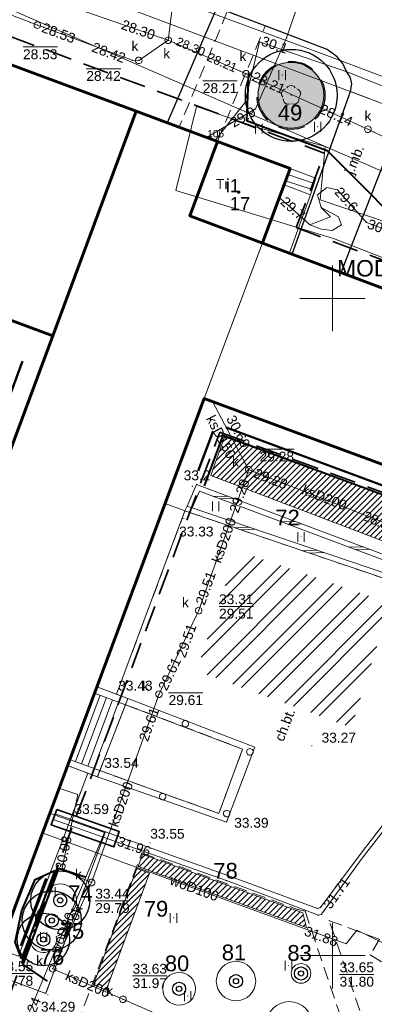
# Model space of a CAD drawing. Extents: x 5468194 to 5468404, y 5919486 to 5919674.
# Tile 9 of 15: x 5468326 to 5468353, y 5919546 to 5919621. Entities that reach past the tile are written whole.
import ezdxf
from ezdxf.enums import TextEntityAlignment as Align

# ---------------------------------------------------------------- set-up
doc = ezdxf.new("R2010")
doc.units = 0
doc.header["$PDSIZE"] = 0.75
doc.linetypes.add('PRZER2-1', pattern=[3, 2, -1])
doc.linetypes.add('PRZER3-1', pattern=[4, 3, -1])
doc.layers.get('0').update_dxf_attribs({"color": 253, "linetype": 'CONTINUOUS', "lineweight": 13})
for name, color, linetype, lineweight in [('GEPIPP', 253, 'CONTINUOUS', 18), ('GESBLO', 253, 'CONTINUOUS', 18), ('GESBZO', 253, 'CONTINUOUS', 50), ('GESBZO_O', 253, 'CONTINUOUS', 50), ('GESDZI', 30, 'CONTINUOUS', 18), ('GESSCH', 253, 'CONTINUOUS', 18), ('GOSRBG', 253, 'CONTINUOUS', 18), ('GOSRBG_O', 253, 'CONTINUOUS', 18), ('GSLINK', 253, 'CONTINUOUS', 18), ('GSLINK_O', 253, 'CONTINUOUS', 18), ('GSLKRW', 253, 'CONTINUOUS', 25), ('GSPPRB', 253, 'CONTINUOUS', 20), ('GSPPRB_O', 253, 'CONTINUOUS', 20), ('GSPRDL', 253, 'CONTINUOUS', 18), ('GSPWPN', 253, 'CONTINUOUS', 13), ('GSPWPN_O', 253, 'CONTINUOUS', 13), ('GSPWPS', 253, 'CONTINUOUS', 13), ('GSPWPS_O', 253, 'CONTINUOUS', 13), ('GSSDSO', 253, 'CONTINUOUS', 18), ('GSSIIN', 253, 'CONTINUOUS', 18), ('GSSINN', 253, 'CONTINUOUS', 18), ('GSSKOA', 253, 'PRZER3-1', 18), ('GSSKOA_O', 253, 'PRZER3-1', 18), ('GSSKOD', 253, 'PRZER2-1', 18), ('GSSKOD_O', 253, 'PRZER2-1', 18), ('GSSUTR', 253, 'PRZER2-1', 18), ('GULCPR', 253, 'CONTINUOUS', 18), ('GULEPR', 253, 'CONTINUOUS', 18), ('GULGPR', 253, 'CONTINUOUS', 18), ('GULKPR', 253, 'CONTINUOUS', 18), ('GULKPR_O', 253, 'CONTINUOUS', 18), ('GULLOB', 253, 'CONTINUOUS', 35), ('GULTPR', 253, 'CONTINUOUS', 18), ('GULWPR', 253, 'CONTINUOUS', 18), ('GULWPR_O', 253, 'CONTINUOUS', 18), ('GUPETS', 253, 'CONTINUOUS', 18), ('GUPETS_O', 253, 'CONTINUOUS', 18), ('GUPIWZ', 253, 'CONTINUOUS', 18), ('GUPIWZ_O', 253, 'CONTINUOUS', 18), ('GUPKSD', 253, 'CONTINUOUS', 18), ('GUPPRZ', 253, 'CONTINUOUS', 18), ('GUPPRZ_O', 253, 'CONTINUOUS', 18), ('ZZ_budynek - termomodernizacja', 250, 'CONTINUOUS', 60), ('ZZ_drzewo nanoszone ręcznie', 34, 'CONTINUOUS', 30), ('ZZ_grupa krzewów', 250, 'CONTINUOUS', 13), ('ZZ_grupa krzewów_szraf', 250, 'CONTINUOUS', 13), ('ZZ_korona', 250, 'CONTINUOUS', 13), ('ZZ_miejsce składowania materiałów', 150, 'CONTINUOUS', 13), ('ZZ_ogrodzenie ochronne', 190, 'CONTINUOUS', 40), ('ZZ_prace ręczne', 1, 'CONTINUOUS', 40), ('ZZ_strefa NSOD', 30, 'PRZER2-1', 30), ('ZZ_strefa SOD', 2, 'CONTINUOUS', 30), ('ZZ_szalowanie wykopów', 32, 'CONTINUOUS', 50), ('ZZ_waloryzacja B', 5, 'CONTINUOUS', 30), ('ZZ_zakres oddziaływania prac', 40, 'PRZER2-1', 35)]:
    doc.layers.add(name, color=color, linetype=linetype, lineweight=lineweight)
doc.styles.add('GEO-INFO', font='arial.ttf')
pattern_1 = [(45, (0, 0), (-0.224506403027, 0.224506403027), [])]

# ---------------------------------------------------------------- blocks, each defined once
blk = doc.blocks.new('OKRAG_PELNY')
at = {"color": 0}
blk.add_lwpolyline([(0, 0.5), (0.12941, 0.482963), (0.25, 0.433013), (0.353553, 0.353553), (0.433013, 0.25), (0.482963, 0.12941), (0.5, 0), (0.482963, -0.12941), (0.433013, -0.25), (0.353553, -0.353553), (0.25, -0.433013), (0.12941, -0.482963), (0, -0.5), (-0.12941, -0.482963), (-0.25, -0.433013), (-0.353553, -0.353553), (-0.433013, -0.25), (-0.482963, -0.12941), (-0.5, 0), (-0.482963, 0.12941), (-0.433013, 0.25), (-0.353553, 0.353553), (-0.25, 0.433013), (-0.12941, 0.482963)], close=True, dxfattribs=at)
blk = doc.blocks.new('POINT')
at = {"color": 0}
blk.add_point((0, 0), dxfattribs=at)
blk = doc.blocks.new('ODTN_2')
at = {"color": 0}
for points in [[(-1.5, -0.5), (0.5, 0.5)], [(-0.5, -0.5), (1.5, 0.5)]]:
    blk.add_lwpolyline(points, dxfattribs=at)
blk = doc.blocks.new('SPTRW')
at = {"color": 0}
for points in [[(-0.51332, 0.7233), (-0.51332, -0.7767)], [(0.48668, -0.7767), (0.48668, 0.7233)]]:
    blk.add_lwpolyline(points, dxfattribs=at)
blk = doc.blocks.new('KOLO')
blk.add_hatch(color=0).paths.add_polyline_path([(-0.5, 0), (-0.482963, -0.12941), (-0.433013, -0.25), (-0.353553, -0.353553), (-0.25, -0.433013), (-0.12941, -0.482963), (0, -0.5), (0.12941, -0.482963), (0.25, -0.433013), (0.353553, -0.353553), (0.433013, -0.25), (0.482963, -0.12941), (0.5, 0), (0.482963, 0.12941), (0.433013, 0.25), (0.353553, 0.353553), (0.25, 0.433013), (0.12941, 0.482963), (0, 0.5), (-0.12941, 0.482963), (-0.25, 0.433013), (-0.353553, 0.353553), (-0.433013, 0.25), (-0.482963, 0.12941)])
blk = doc.blocks.new('SPDLP')
blk.add_hatch(color=0).paths.add_polyline_path([(0, -0.09), (0.027812, -0.085595), (0.052901, -0.072812), (0.072812, -0.052901), (0.085595, -0.027812), (0.09, 0), (0.085595, 0.027812), (0.072812, 0.052901), (0.052901, 0.072812), (0.027812, 0.085595), (0, 0.09), (-0.027812, 0.085595), (-0.052901, 0.072812), (-0.072812, 0.052901), (-0.085595, 0.027812), (-0.09, 0), (-0.085595, -0.027812), (-0.072812, -0.052901), (-0.052901, -0.072812), (-0.027812, -0.085595)])
at = {"color": 0}
for points in [[(-0.648554, 1.126667), (-0.481106, 1.325358), (-0.255912, 1.454989), (0, 1.5), (0.255912, 1.454989), (0.481106, 1.325358), (0.648554, 1.126667)], [(-1.271938, -0.268652), (-1.40916, -0.048001), (-1.462858, 0.20623), (-1.426585, 0.463525), (-1.304695, 0.693003), (-1.11182, 0.867117), (-0.871109, 0.964971)], [(0.871109, 0.964971), (1.11182, 0.867117), (1.304695, 0.693003), (1.426585, 0.463525), (1.462858, 0.20623), (1.40916, -0.048001), (1.271938, -0.268652)], [(-0.137547, -1.292703), (-0.389802, -1.355024), (-0.648184, -1.327532), (-0.881678, -1.213525), (-1.062258, -1.026689), (-1.168249, -0.78945), (-1.186929, -0.530282)], [(1.186929, -0.530282), (1.168249, -0.78945), (1.062258, -1.026689), (0.881678, -1.213525), (0.648184, -1.327532), (0.389802, -1.355024), (0.137547, -1.292703)]]:
    blk.add_lwpolyline(points, dxfattribs=at)
blk = doc.blocks.new('drzewo nanoszone ręcznie')
at = {"layer": 'ZZ_drzewo nanoszone ręcznie'}
for radius in [0.5, 0.2]:
    blk.add_circle((0, 0), radius, dxfattribs=at)

msp = doc.modelspace()

# ---------------------------------------------------------------- hatches: boundary and pattern name
at = {"layer": 'ZZ_grupa krzewów_szraf'}
h = msp.add_hatch(dxfattribs=at)
h.set_pattern_fill('ANSI31', color=256, scale=0.1, style=0)
h.set_pattern_definition([(45, (-0.07538, -0.18524), (-0.224506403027, 0.224506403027), [])])
h.paths.add_polyline_path([(5468355.464, 5919584.421), (5468354.343, 5919581.343), (5468340.73, 5919586.526), (5468341.766, 5919589.475)])
h = msp.add_hatch(dxfattribs=at)
h.set_pattern_fill('ANSI31', color=256, scale=0.1, style=0)
h.set_pattern_definition(pattern_1)
h.paths.add_polyline_path([(5468335.515, 5919557.71), (5468335.19, 5919556.769), (5468348.014, 5919552.123), (5468347.728, 5919553.245)])
h = msp.add_hatch(dxfattribs=at)
h.set_pattern_fill('ANSI31', color=256, scale=0.1, style=0)
h.set_pattern_definition(pattern_1)
h.paths.add_polyline_path([(5468335.087, 5919556.614), (5468336.057, 5919556.257), (5468332.742, 5919547.374), (5468331.769, 5919547.791)])
at = {"layer": 'ZZ_miejsce składowania materiałów'}
h = msp.add_hatch(dxfattribs=at)
h.set_pattern_fill('ANSI32', color=256, scale=0.2, style=0)
h.paths.add_polyline_path([(5468342.718, 5919580.82), (5468354.402, 5919576.81), (5468351.438, 5919567.359), (5468339.631, 5919571.656)])
at = {"layer": 'ZZ_strefa NSOD', "true_color": 0xffd1a3}
h = msp.add_hatch(color=41, dxfattribs=at)
edge = h.paths.add_edge_path()
edge.add_arc((5468346.828, 5919615.457), 2.59, 0, 360)

# ---------------------------------------------------------------- linework, layer by layer
at = {"linetype": 'Continuous', "lineweight": 13, "elevation": 100, "flags": 128}
for points in [[(5468350, 5919597.5), (5468350, 5919602.5)], [(5468347.5, 5919600), (5468352.5, 5919600)], [(5468350, 5919547.5), (5468350, 5919552.5)], [(5468347.5, 5919550), (5468352.5, 5919550)]]:
    msp.add_lwpolyline(points, dxfattribs=at)
at = {"layer": 'GESBLO', "linetype": 'Continuous', "lineweight": 18, "elevation": 10.18}
for points in [[(5468324.608, 5919550.595), (5468340.223, 5919592.394), (5468344.651, 5919604.234), (5468339.13, 5919606.287), (5468341.233, 5919611.948), (5468335.033, 5919614.243), (5468328.674, 5919597.162), (5468320.465, 5919575.139), (5468292.6, 5919585.725), (5468302.084, 5919611.222), (5468287.766, 5919616.312), (5468277.091, 5919588.06), (5468273.766, 5919579.265), (5468316.018, 5919563.219), (5468312.976, 5919555.043)], [(5468363.645, 5919583.746), (5468368.102, 5919595.426), (5468344.651, 5919604.234), (5468340.223, 5919592.394)]]:
    msp.add_lwpolyline(points, close=True, dxfattribs=at)
at = {"layer": 'GESBZO', "linetype": 'Continuous', "lineweight": 50, "elevation": 10.18}
for points in [[(5468335.033, 5919614.243), (5468312.469, 5919622.607), (5468306, 5919605.557), (5468328.674, 5919597.162)], [(5468324.608, 5919550.595), (5468340.223, 5919592.394), (5468363.645, 5919583.746), (5468368.102, 5919595.426), (5468344.651, 5919604.234), (5468339.13, 5919606.287), (5468341.233, 5919611.948), (5468335.033, 5919614.243), (5468328.674, 5919597.162), (5468320.465, 5919575.139), (5468292.6, 5919585.725), (5468302.084, 5919611.222), (5468287.766, 5919616.312), (5468277.091, 5919588.06), (5468273.766, 5919579.265), (5468316.018, 5919563.219), (5468312.976, 5919555.043)], [(5468346.764, 5919609.895), (5468344.651, 5919604.234), (5468339.13, 5919606.287), (5468341.233, 5919611.948)]]:
    msp.add_lwpolyline(points, close=True, dxfattribs=at)
at = {"layer": 'GESDZI', "linetype": 'Continuous', "lineweight": 18, "elevation": 10.22}
for points in [[(5468275.114, 5919656.356), (5468275.54, 5919655.03), (5468276.59, 5919652.23), (5468277.95, 5919649.56), (5468279.68, 5919646.93), (5468281.69, 5919644.67), (5468283.94, 5919642.67), (5468286.47, 5919640.95), (5468289.38, 5919639.2), (5468295.57, 5919636.55), (5468302.78, 5919633.88), (5468315.05, 5919629.35), (5468371.88, 5919608.07), (5468381.59, 5919595.7), (5468386.34, 5919605.41), (5468396.01, 5919601.52), (5468401.165, 5919609.409)], [(5468342.3, 5919490.53), (5468380.89, 5919593.82), (5468381.59, 5919595.7), (5468371.88, 5919608.07), (5468315.05, 5919629.35), (5468302.78, 5919633.88), (5468295.57, 5919636.55), (5468289.38, 5919639.2), (5468286.47, 5919640.95), (5468283.94, 5919642.67), (5468281.69, 5919644.67), (5468279.68, 5919646.93), (5468277.95, 5919649.56), (5468276.59, 5919652.23), (5468275.54, 5919655.03), (5468275.114, 5919656.356)]]:
    msp.add_lwpolyline(points, dxfattribs=at)
at = {"layer": 'GESSCH', "linetype": 'Continuous', "lineweight": 18, "elevation": 10.18}
for points in [[(5468346.764, 5919609.895), (5468348.734, 5919609.164), (5468348.309, 5919607.882), (5468346.302, 5919608.656)], [(5468346.302, 5919608.656), (5468348.309, 5919607.882), (5468346.708, 5919603.461), (5468344.651, 5919604.234)], [(5468334.22, 5919569.09), (5468332.25, 5919564.07), (5468329.961, 5919564.925), (5468331.848, 5919569.976)]]:
    msp.add_lwpolyline(points, close=True, dxfattribs=at)
at = {"layer": 'GESSCH', "linetype": 'Continuous', "lineweight": 18, "elevation": 10.18, "flags": 128}
for points in [[(5468348.6, 5919608.76), (5468346.589, 5919609.426)], [(5468348.443, 5919608.285), (5468346.414, 5919608.957)], [(5468330.403, 5919564.76), (5468332.29, 5919569.811)], [(5468330.871, 5919564.585), (5468332.758, 5919569.636)], [(5468331.34, 5919564.41), (5468333.227, 5919569.461)], [(5468331.808, 5919564.235), (5468333.695, 5919569.286)]]:
    msp.add_lwpolyline(points, dxfattribs=at)
at = {"layer": 'GOSRBG', "linetype": 'Continuous', "lineweight": 18, "elevation": 10.04}
for points in [[(5468265.344, 5919659.794), (5468259.784, 5919650.547), (5468390.529, 5919593.714), (5468400.349, 5919607.998), (5468401.028, 5919609.037)], [(5468344.206, 5919613.044), (5468339.634, 5919614.611), (5468338.067, 5919608.211), (5468350.084, 5919604.554), (5468370.983, 5919596.455), (5468367.979, 5919580.258), (5468364.975, 5919561.449), (5468375.682, 5919554.637), (5468380.283, 5919552.873)], [(5468381.743, 5919556.827), (5468378.31, 5919558.131), (5468368.906, 5919564.662), (5468373.869, 5919599.146), (5468349.052, 5919607.505), (5468349.443, 5919611.554), (5468344.206, 5919613.044)]]:
    msp.add_lwpolyline(points, dxfattribs=at)
at = {"layer": 'GSLINK', "linetype": 'Continuous', "lineweight": 18, "elevation": 10.18}
msp.add_lwpolyline([(5468323.889, 5919548.687), (5468324.26, 5919548.55), (5468328.14, 5919547.12), (5468332.66, 5919559.36), (5468330, 5919560.29)], dxfattribs=at)
at = {"layer": 'GSLKRW', "linetype": 'Continuous', "lineweight": 25, "elevation": 10.18}
for points in [[(5468351.382, 5919615.744), (5468351.471, 5919616.339), (5468351.358, 5919616.799), (5468351.009, 5919617.364), (5468350.785, 5919617.88), (5468350.358, 5919618.385), (5468349.582, 5919618.957), (5468344.87, 5919620.74), (5468341.98, 5919621.83), (5468341.209, 5919622.202), (5468337.396, 5919613.369)], [(5468346.922, 5919603.381), (5468351.382, 5919615.744)], [(5468350.657, 5919601.979), (5468355.449, 5919614.221)]]:
    msp.add_lwpolyline(points, dxfattribs=at)
at = {"layer": 'GSPPRB', "linetype": 'Continuous', "lineweight": 20}
for p in [(5468344.87, 5919620.74, 10.28), (5468346.5, 5919619.83, 10.28), (5468344.13, 5919614.43, 10.28), (5468338.34, 5919613.12, 10.28), (5468342.131, 5919613.379, 10.28), (5468340.45, 5919612.27, 10.28), (5468341.06, 5919612.012, 10.28), (5468341.26, 5919612.03, 10.28), (5468345.941, 5919607.69, 10.28), (5468349.142, 5919606.935, 10.28), (5468340.847, 5919592.164, 10.28), (5468339.64, 5919585.85, 10.28), (5468338.75, 5919583.84, 10.28), (5468334.22, 5919569.09, 10.28), (5468332.25, 5919564.07, 10.28), (5468329.143, 5919562.735, 10.28), (5468328.436, 5919560.842, 10.28), (5468328.7, 5919560.36, 10.28), (5468328.86, 5919560.78, 10.28), (5468330, 5919560.29, 10.28), (5468327.877, 5919559.346, 10.28), (5468332.66, 5919559.36, 10.28), (5468333.68, 5919559.07, 10.28), (5468335.47, 5919557.81, 10.28), (5468352.25, 5919557.89, 10.28), (5468352.26, 5919557.42, 10.28), (5468342.01, 5919556.1, 10.28), (5468341.93, 5919555.7, 10.28), (5468348.85, 5919553.59, 10.28), (5468349.08, 5919553.66, 10.28), (5468347.34, 5919553.51, 10.28), (5468347.91, 5919553.38, 10.28), (5468348.92, 5919553.07, 10.28), (5468349.76, 5919552.65, 10.28), (5468352.88, 5919550.05, 10.28), (5468328.14, 5919547.12, 10.28)]:
    msp.add_point(p, dxfattribs=at)
at = {"layer": 'GSSDSO', "linetype": 'Continuous', "lineweight": 18, "elevation": 10.18}
for points in [[(5468338.75, 5919583.84), (5468354.18, 5919578.61), (5468355.34, 5919577.66), (5468361.71, 5919578.41), (5468371.12, 5919588.06), (5468374.522, 5919609.14), (5468374.127, 5919609.204), (5468370.745, 5919588.249), (5468361.523, 5919578.791), (5468355.462, 5919578.077), (5468354.301, 5919578.991), (5468338.913, 5919584.207)], [(5468338.913, 5919584.207), (5468339.64, 5919585.85), (5468354.69, 5919580.22), (5468354.301, 5919578.991), (5468353.922, 5919579.12), (5468354.194, 5919579.979), (5468339.853, 5919585.343), (5468339.293, 5919584.078)], [(5468331.848, 5919569.976), (5468334.22, 5919569.09), (5468334.395, 5919569.558), (5468332.023, 5919570.444)], [(5468329.961, 5919564.925), (5468332.25, 5919564.07), (5468332.067, 5919563.605), (5468329.786, 5919564.457)]]:
    msp.add_lwpolyline(points, close=True, dxfattribs=at)
at = {"layer": 'GSSIIN', "linetype": 'Continuous', "lineweight": 18, "elevation": 10.18}
for points in [[(5468332.023, 5919570.444), (5468333.535, 5919569.88), (5468338.75, 5919583.84), (5468337.238, 5919584.405)], [(5468334.403, 5919569.556), (5468344.07, 5919565.86), (5468341.91, 5919560.16), (5468332.075, 5919563.602)], [(5468329.786, 5919564.457), (5468331.34, 5919563.876), (5468330, 5919560.29), (5468326.05, 5919549.94), (5468324.571, 5919550.497), (5468324.608, 5919550.595)]]:
    msp.add_lwpolyline(points, close=True, dxfattribs=at)
at = {"layer": 'GSSINN', "linetype": 'Continuous', "lineweight": 18, "elevation": 10.3}
msp.add_lwpolyline([(5468334.22, 5919569.09), (5468343.139, 5919565.716), (5468341.345, 5919560.818), (5468332.25, 5919564.07)], close=True, dxfattribs=at)
at = {"layer": 'GSSKOA', "linetype": 'PRZER3-1', "lineweight": 18, "ltscale": 0.5, "elevation": 10.18}
for points in [[(5468320.878, 5919619.49), (5468335.033, 5919614.243), (5468337.396, 5919613.369), (5468341.209, 5919622.202)], [(5468341.98, 5919621.83), (5468344.87, 5919620.74), (5468349.582, 5919618.957), (5468350.358, 5919618.385), (5468350.785, 5919617.88), (5468351.009, 5919617.364), (5468351.358, 5919616.799), (5468351.471, 5919616.339), (5468351.382, 5919615.744), (5468355.449, 5919614.221)], [(5468346.922, 5919603.381), (5468351.382, 5919615.744), (5468355.449, 5919614.221)], [(5468355.449, 5919614.221), (5468350.657, 5919601.979)]]:
    msp.add_lwpolyline(points, dxfattribs=at)
at = {"layer": 'GSSKOD', "linetype": 'PRZER2-1', "lineweight": 18, "ltscale": 0.5, "elevation": 10.18}
for points in [[(5468341.26, 5919612.03), (5468344.87, 5919620.74), (5468341.98, 5919621.83), (5468338.34, 5919613.12), (5468338.303, 5919613.032)], [(5468341.233, 5919611.948), (5468341.26, 5919612.03)], [(5468369.21, 5919550.1), (5468365.57, 5919551.49), (5468360.194, 5919553.802), (5468358.843, 5919559.914), (5468365.269, 5919575.863), (5468361.71, 5919578.41), (5468355.34, 5919577.66), (5468354.18, 5919578.61), (5468338.75, 5919583.84), (5468333.535, 5919569.88), (5468334.395, 5919569.558), (5468334.22, 5919569.09), (5468343.139, 5919565.716), (5468341.345, 5919560.818), (5468332.25, 5919564.07), (5468332.075, 5919563.602), (5468331.34, 5919563.876), (5468330, 5919560.29), (5468332.66, 5919559.36), (5468328.14, 5919547.12), (5468324.26, 5919548.55), (5468323.889, 5919548.687), (5468323.494, 5919547.638)], [(5468330.54, 5919544.775), (5468335.47, 5919557.81), (5468347.34, 5919553.51), (5468347.91, 5919553.38)], [(5468347.91, 5919553.38), (5468354.04, 5919535.18), (5468330.54, 5919544.775)], [(5468349.76, 5919552.65), (5468353.57, 5919551.24), (5468352.88, 5919550.05), (5468355.94, 5919548.15), (5468357.3, 5919550.35), (5468364.38, 5919547.5), (5468365.52, 5919546.39), (5468366.4, 5919544.93), (5468366.74, 5919543.38), (5468369.21, 5919550.1)], [(5468354.7, 5919530.12), (5468355.83, 5919532.92), (5468357.84, 5919532.08), (5468361.98, 5919530.58), (5468362.55, 5919532.04), (5468357.71, 5919533.81), (5468355.93, 5919534.44), (5468349.76, 5919552.65)]]:
    msp.add_lwpolyline(points, dxfattribs=at)
at = {"layer": 'GSSUTR', "linetype": 'PRZER2-1', "lineweight": 18, "ltscale": 0.5, "elevation": 10.1}
for points in [[(5468346.167, 5919617.012), (5468346.157, 5919616.992), (5468346.177, 5919616.992)], [(5468344.388, 5919612.949), (5468344.378, 5919612.929), (5468344.398, 5919612.929)], [(5468348.871, 5919613.087), (5468348.861, 5919613.067), (5468348.881, 5919613.067)], [(5468341.102, 5919584.208), (5468341.092, 5919584.188), (5468341.112, 5919584.188)], [(5468347.602, 5919581.87), (5468347.592, 5919581.85), (5468347.612, 5919581.85)], [(5468328.622, 5919554.85), (5468328.612, 5919554.83), (5468328.632, 5919554.83)], [(5468337.881, 5919552.884), (5468337.871, 5919552.864), (5468337.891, 5919552.864)], [(5468327.984, 5919551.434), (5468327.974, 5919551.414), (5468327.994, 5919551.414)], [(5468346.645, 5919549.255), (5468346.635, 5919549.235), (5468346.655, 5919549.235)], [(5468338.967, 5919546.936), (5468338.957, 5919546.916), (5468338.977, 5919546.916)]]:
    msp.add_lwpolyline(points, close=True, dxfattribs=at)
at = {"layer": 'GULCPR', "linetype": 'Continuous', "lineweight": 18, "elevation": 10.14}
for points in [[(5468395.63, 5919605.07), (5468394.42, 5919605.4), (5468387.16, 5919607.97), (5468386.92, 5919607.88), (5468380.52, 5919596.72), (5468377.51, 5919591.94), (5468373.2, 5919585.53), (5468359.85, 5919567.72), (5468352.25, 5919557.89), (5468349.08, 5919553.66), (5468348.85, 5919553.59), (5468342.01, 5919556.1), (5468333.68, 5919559.07), (5468328.86, 5919560.78)], [(5468328.7, 5919560.36), (5468333.53, 5919558.66), (5468341.93, 5919555.7), (5468348.92, 5919553.07), (5468349.16, 5919553.14), (5468352.26, 5919557.42), (5468360.12, 5919567.49), (5468373.39, 5919585.36), (5468377.79, 5919591.81), (5468380.54, 5919596.23), (5468387.02, 5919607.41), (5468387.26, 5919607.49), (5468394.2, 5919605.12), (5468395.47, 5919604.67)]]:
    msp.add_lwpolyline(points, dxfattribs=at)
at = {"layer": 'GULEPR', "linetype": 'Continuous', "lineweight": 18, "elevation": 10.14}
for points in [[(5468342.131, 5919613.379), (5468343.315, 5919614.893), (5468344.421, 5919619.535), (5468351.239, 5919617.193), (5468357.055, 5919614.872), (5468372.167, 5919608.837)], [(5468342.131, 5919613.379), (5468341.06, 5919612.012)], [(5468349.142, 5919606.935), (5468348.852, 5919607.894), (5468349.579, 5919608.441), (5468350.386, 5919608.272), (5468352.599, 5919605.794), (5468355.624, 5919604.673), (5468360.688, 5919602.705), (5468376.875, 5919596.643), (5468373.732, 5919592.033), (5468370.197, 5919586.927), (5468376.818, 5919581.897), (5468372.98, 5919576.006), (5468371.781, 5919572.404), (5468368.422, 5919561.865), (5468373.414, 5919559.16), (5468378.463, 5919556.455), (5468381.19, 5919555.329)], [(5468345.941, 5919607.69), (5468346.825, 5919606.913), (5468348.269, 5919605.613)], [(5468349.142, 5919606.935), (5468349.855, 5919606.213), (5468348.269, 5919605.613)], [(5468348.269, 5919605.613), (5468349.154, 5919605.287), (5468349.979, 5919605.163), (5468350.68, 5919605.592), (5468350.465, 5919606.201), (5468349.142, 5919606.935)]]:
    msp.add_lwpolyline(points, dxfattribs=at)
at = {"layer": 'GULGPR', "linetype": 'Continuous', "lineweight": 18, "elevation": 10.14}
msp.add_lwpolyline([(5468311.93, 5919632.65), (5468317.947, 5919630.162), (5468330.422, 5919625.536), (5468349.151, 5919618.632), (5468362.952, 5919613.471), (5468375.881, 5919608.701), (5468388.184, 5919602.932), (5468397.234, 5919598.765)], dxfattribs=at)
at = {"layer": 'GULKPR', "linetype": 'Continuous', "lineweight": 18, "elevation": 10.14}
for points in [[(5468317.815, 5919626.434), (5468318.287, 5919626.271), (5468337.002, 5919619.816), (5468337.475, 5919619.652)], [(5468319.444, 5919623.888), (5468319.911, 5919623.709), (5468327, 5919620.992), (5468327.5, 5919620.8)], [(5468327.5, 5919620.8), (5468327.972, 5919620.636), (5468334.73, 5919618.133), (5468335.23, 5919618.12)], [(5468335.23, 5919618.12), (5468337.475, 5919619.652)], [(5468337.475, 5919619.652), (5468337.934, 5919619.455), (5468342.951, 5919617.298), (5468343.41, 5919617.1)], [(5468343.41, 5919617.1), (5468343.865, 5919616.893), (5468352.245, 5919613.087), (5468352.7, 5919612.88)], [(5468352.7, 5919612.88), (5468353.152, 5919612.666), (5468366.584, 5919606.324), (5468367.036, 5919606.11)], [(5468340.847, 5919592.164), (5468343.378, 5919587.407), (5468343.612, 5919586.966)], [(5468339.8, 5919576.25), (5468339.968, 5919576.721), (5468343.445, 5919586.495), (5468343.612, 5919586.966)], [(5468343.612, 5919586.966), (5468344.078, 5919586.785), (5468355.474, 5919582.35), (5468355.94, 5919582.169)], [(5468336.772, 5919569.882), (5468336.986, 5919570.333), (5468339.585, 5919575.798), (5468339.8, 5919576.25)], [(5468331.637, 5919555.558), (5468336.603, 5919569.411), (5468336.772, 5919569.882)], [(5468329.143, 5919562.735), (5468330.581, 5919562.247), (5468329.363, 5919556.547), (5468331.637, 5919555.558)], [(5468328.676, 5919548.989), (5468331.637, 5919555.558)], [(5468334.022, 5919546.67), (5468328.676, 5919548.989)], [(5468341.96, 5919543.208), (5468334.022, 5919546.67)]]:
    msp.add_lwpolyline(points, dxfattribs=at)
at = {"layer": 'GULLOB', "linetype": 'Continuous', "lineweight": 35, "elevation": 10.12}
msp.add_lwpolyline([(5468328.98, 5919561.11), (5468333.74, 5919559.43), (5468333.32, 5919558.27), (5468328.54, 5919559.95)], close=True, dxfattribs=at)
at = {"layer": 'GULTPR', "linetype": 'Continuous', "lineweight": 18, "elevation": 10.14}
msp.add_lwpolyline([(5468342.368, 5919629.001), (5468342.45, 5919628.94), (5468348.75, 5919626.4), (5468346.5, 5919619.83), (5468344.13, 5919614.43), (5468340.45, 5919612.27)], dxfattribs=at)
at = {"layer": 'GULWPR', "linetype": 'Continuous', "lineweight": 18, "elevation": 10.14}
for points in [[(5468326.203, 5919544.082), (5468332.623, 5919559.371), (5468328.436, 5919560.842)], [(5468355.29, 5919549.99), (5468353.831, 5919550.97), (5468351.845, 5919551.922), (5468351.051, 5919550.9), (5468327.877, 5919559.346)]]:
    msp.add_lwpolyline(points, dxfattribs=at)
at = {"layer": 'GUPPRZ_O', "linetype": 'Continuous', "lineweight": 9, "elevation": 10.8, "flags": 128}
for points in [[(5468340.441, 5919622.475), (5468337.82, 5919622.475), (5468337.475, 5919619.652)], [(5468326.405, 5919619.137), (5468329.026, 5919619.137)], [(5468331.232, 5919617.488), (5468333.852, 5919617.488)], [(5468340.111, 5919616.559), (5468342.732, 5919616.559)], [(5468344.444, 5919588.524), (5468347.065, 5919588.524)], [(5468341.351, 5919576.567), (5468343.971, 5919576.567)], [(5468337.502, 5919569.99), (5468340.122, 5919569.99)], [(5468331.915, 5919554.16), (5468334.536, 5919554.16)], [(5468324.56, 5919548.631), (5468327.18, 5919548.631)], [(5468334.759, 5919548.444), (5468337.38, 5919548.444)], [(5468350.538, 5919548.557), (5468353.159, 5919548.557)]]:
    msp.add_lwpolyline(points, dxfattribs=at)
at = {"layer": 'ZZ_budynek - termomodernizacja', "elevation": 10.18}
for points in [[(5468306, 5919605.557), (5468312.469, 5919622.607), (5468335.033, 5919614.243), (5468320.473, 5919575.136), (5468292.6, 5919585.725), (5468302.084, 5919611.222), (5468287.766, 5919616.312), (5468273.766, 5919579.265), (5468316.018, 5919563.219), (5468312.976, 5919555.043), (5468324.608, 5919550.595), (5468340.223, 5919592.394), (5468363.645, 5919583.746), (5468368.102, 5919595.426), (5468339.13, 5919606.287), (5468341.233, 5919611.948), (5468335.033, 5919614.243)], [(5468341.233, 5919611.948), (5468346.764, 5919609.895), (5468344.651, 5919604.234)], [(5468306, 5919605.557), (5468328.674, 5919597.162)]]:
    msp.add_lwpolyline(points, dxfattribs=at)
at = {"layer": 'ZZ_grupa krzewów'}
for points in [[(5468355.464, 5919584.421), (5468354.343, 5919581.343), (5468340.73, 5919586.526), (5468341.766, 5919589.475), (5468355.464, 5919584.421)], [(5468335.515, 5919557.71), (5468335.19, 5919556.769), (5468348.014, 5919552.123), (5468347.728, 5919553.245), (5468335.515, 5919557.71)], [(5468335.087, 5919556.614), (5468336.057, 5919556.257), (5468332.742, 5919547.374), (5468331.769, 5919547.791), (5468335.087, 5919556.614)]]:
    msp.add_lwpolyline(points, dxfattribs=at)
at = {"layer": 'ZZ_korona'}
for centre, radius in [((5468346.831, 5919615.464), 2.5), ((5468342.642, 5919548.05), 1.5), ((5468347.599, 5919548.635), 0.75), ((5468338.303, 5919547.465), 1.25), ((5468346.704, 5919544.747), 1.75)]:
    msp.add_circle(centre, radius, dxfattribs=at)
for centre, radius, start, end in [((5468329.243, 5919554.199), 1.25, 295.64162, 198.89995), ((5468328.601, 5919552.667), 1.25, 115.64162, 206.96577), ((5468328.601, 5919552.667), 1.25, 285.2508, 18.89995), ((5468327.96, 5919551.219), 1, 118.20645, 14.01012)]:
    msp.add_arc(centre, radius, start, end, dxfattribs=at)
at = {"layer": 'ZZ_ogrodzenie ochronne'}
for points in [[(5468343.606, 5919617.194), (5468343.437, 5919613.549), (5468349.599, 5919611.266), (5468357.08, 5919603.751), (5468365.561, 5919598.845), (5468370.591, 5919596.145), (5468365.802, 5919583.373)], [(5468361.909, 5919579.831), (5468361.244, 5919580.994), (5468355.592, 5919584.411), (5468341.64, 5919589.575), (5468340.222, 5919585.734)], [(5468331.225, 5919555.933), (5468329.123, 5919556.615), (5468326.382, 5919549.327), (5468328.259, 5919548.054)]]:
    msp.add_lwpolyline(points, dxfattribs=at)
at = {"layer": 'ZZ_prace ręczne'}
msp.add_lwpolyline([(5468328.843, 5919556.48), (5468326.281, 5919549.764), (5468325.812, 5919551.016), (5468326.321, 5919553.416), (5468327.326, 5919555.777), (5468328.843, 5919556.48)], dxfattribs=at)
at = {"layer": 'ZZ_strefa NSOD'}
msp.add_circle((5468346.828, 5919615.457), 2.59, dxfattribs=at)
at = {"layer": 'ZZ_strefa SOD'}
for centre, radius in [((5468346.856, 5919615.459), 3.5), ((5468329.243, 5919554.199), 2.25), ((5468328.601, 5919552.667), 2.25), ((5468327.96, 5919551.219), 2)]:
    msp.add_circle(centre, radius, dxfattribs=at)
at = {"layer": 'ZZ_szalowanie wykopów'}
for points in [[(5468326.355, 5919595.234), (5468324.542, 5919590.334)], [(5468340.895, 5919589.9), (5468339.768, 5919586.876)], [(5468341.885, 5919590.179), (5468355.605, 5919585.108)], [(5468328.164, 5919555.859), (5468326.251, 5919550.733)]]:
    msp.add_lwpolyline(points, dxfattribs=at)
at = {"layer": 'ZZ_zakres oddziaływania prac', "elevation": 10.18}
for points in [[(5468311.317, 5919625.169), (5468349.375, 5919611.051)], [(5468347.216, 5919605.396), (5468349.375, 5919611.051)], [(5468347.216, 5919605.396), (5468370.657, 5919596.582)], [(5468325.236, 5919546.595), (5468341.402, 5919589.826)], [(5468341.402, 5919589.826), (5468364.826, 5919581.173)]]:
    msp.add_lwpolyline(points, dxfattribs=at)

# ---------------------------------------------------------------- block references
at = {"layer": 'GEPIPP', "lineweight": 18, "xscale": 0.5, "yscale": 0.5}
for p in [(5468338.78, 5919567.642, 10.2), (5468343.698, 5919565.494, 10.2), (5468337.052, 5919562.093, 10.2), (5468341.933, 5919560.806, 10.2)]:
    msp.add_blockref('OKRAG_PELNY', p, dxfattribs=at)
at = {"layer": 'GSPRDL', "lineweight": 18, "xscale": 0.5, "yscale": 0.5}
msp.add_blockref('SPDLP', (5468346.84, 5919615.46, 10.12), dxfattribs=at)
at = {"layer": 'GSPWPN', "lineweight": 13, "xscale": 0.09, "yscale": 0.09}
msp.add_blockref('KOLO', (5468339.308, 5919585.703, 10.08), dxfattribs=at)
at = {"layer": 'GSPWPS', "lineweight": 13, "xscale": 0.09, "yscale": 0.09}
for p in [(5468338.659, 5919583.262, 10.08), (5468333.535, 5919569.88, 10.08), (5468348.417, 5919565.953, 10.08), (5468332.289, 5919564.148, 10.08), (5468330.243, 5919560.664, 10.08), (5468341.91, 5919560.16, 10.08), (5468336.102, 5919558.576, 10.08), (5468328.304, 5919547.016, 10.08)]:
    msp.add_blockref('KOLO', p, dxfattribs=at)
at = {"layer": 'GSSDSO', "lineweight": 18, "xscale": 0.5}
for p, yscale, rotation in [((5468341.706, 5919584.864, 10.18), 0.399999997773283, 339.4898615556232), ((5468343.33, 5919582.499, 10.18), 0.400000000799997, 161.2759056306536), ((5468346.857, 5919582.937, 10.18), 0.39999999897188, 339.4898614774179), ((5468352.008, 5919581.01, 10.18), 0.3999999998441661, 339.4898615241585), ((5468348.539, 5919580.733, 10.18), 0.40000000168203, 161.2759056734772)]:
    msp.add_blockref('ODTN_2', p, dxfattribs=dict(at, yscale=yscale, rotation=rotation))
at = {"layer": 'GSSUTR', "lineweight": 18, "xscale": 0.5, "yscale": 0.5}
for p in [(5468346.167, 5919617.002, 10.1), (5468344.388, 5919612.939, 10.1), (5468348.871, 5919613.077, 10.1), (5468341.102, 5919584.198, 10.1), (5468347.602, 5919581.86, 10.1), (5468328.622, 5919554.84, 10.1), (5468337.881, 5919552.874, 10.1), (5468327.984, 5919551.424, 10.1), (5468346.645, 5919549.245, 10.1), (5468338.967, 5919546.926, 10.1)]:
    msp.add_blockref('SPTRW', p, dxfattribs=at)
at = {"layer": 'GUPETS', "lineweight": 18, "xscale": 0.25, "yscale": 0.25}
msp.add_blockref('KOLO', (5468342.852, 5919608.09, 10.16), dxfattribs=at)
at = {"layer": 'GUPIWZ', "lineweight": 18, "xscale": 0.5, "yscale": 0.5}
for p in [(5468327.5, 5919620.8, 10.18), (5468337.475, 5919619.652, 10.18), (5468335.23, 5919618.12, 10.18), (5468343.41, 5919617.1, 10.18), (5468352.7, 5919612.88, 10.18), (5468343.612, 5919586.966, 10.18), (5468339.8, 5919576.25, 10.18), (5468336.772, 5919569.882, 10.18), (5468331.637, 5919555.558, 10.18), (5468328.676, 5919548.989, 10.18), (5468334.022, 5919546.67, 10.18)]:
    msp.add_blockref('OKRAG_PELNY', p, dxfattribs=at)
at = {"layer": 'GUPKSD', "lineweight": 18, "xscale": 0.5, "yscale": 0.5}
for p in [(5468327.5, 5919620.8, 10.16), (5468337.475, 5919619.652, 10.16), (5468335.23, 5919618.12, 10.16), (5468343.41, 5919617.1, 10.16), (5468352.7, 5919612.88, 10.16), (5468343.612, 5919586.966, 10.16), (5468339.8, 5919576.25, 10.16), (5468336.772, 5919569.882, 10.16), (5468331.637, 5919555.558, 10.16), (5468328.676, 5919548.989, 10.16), (5468334.022, 5919546.67, 10.16)]:
    msp.add_blockref('POINT', p, dxfattribs=at)
at = {"layer": 'GUPPRZ', "lineweight": 18}
for p in [(5468327, 5919620.992, 10.16), (5468327.5, 5919620.8, 10.16), (5468327.972, 5919620.636, 10.16), (5468337.002, 5919619.816, 10.16), (5468337.475, 5919619.652, 10.16), (5468344.421, 5919619.535, 10.16), (5468337.934, 5919619.455, 10.16), (5468334.73, 5919618.133, 10.16), (5468335.23, 5919618.12, 10.16), (5468342.951, 5919617.298, 10.16), (5468343.41, 5919617.1, 10.16), (5468343.865, 5919616.893, 10.16), (5468344.13, 5919614.43, 10.16), (5468352.245, 5919613.087, 10.16), (5468352.7, 5919612.88, 10.16), (5468353.152, 5919612.666, 10.16), (5468350.386, 5919608.272, 10.16), (5468348.269, 5919605.613, 10.16), (5468352.599, 5919605.794, 10.16), (5468340.847, 5919592.164, 10.16), (5468343.378, 5919587.407, 10.16), (5468343.612, 5919586.966, 10.16), (5468344.078, 5919586.785, 10.16), (5468343.445, 5919586.495, 10.16), (5468339.8, 5919576.25, 10.16), (5468339.968, 5919576.721, 10.16), (5468339.585, 5919575.798, 10.16), (5468336.986, 5919570.333, 10.16), (5468336.603, 5919569.411, 10.16), (5468336.772, 5919569.882, 10.16), (5468333.53, 5919558.66, 10.16), (5468329.363, 5919556.547, 10.16), (5468331.637, 5919555.558, 10.16), (5468349.16, 5919553.14, 10.16), (5468351.051, 5919550.9, 10.16), (5468328.676, 5919548.989, 10.16), (5468334.022, 5919546.67, 10.16)]:
    msp.add_blockref('POINT', p, dxfattribs=at)
at = {"layer": 'ZZ_drzewo nanoszone ręcznie'}
for p in [(5468329.243, 5919554.199), (5468328.601, 5919552.667), (5468327.96, 5919551.219), (5468347.599, 5919548.635), (5468342.642, 5919548.05), (5468338.303, 5919547.465)]:
    msp.add_blockref('drzewo nanoszone ręcznie', p, dxfattribs=at)

# ---------------------------------------------------------------- texts
at = {"layer": 'GESBZO_O', "linetype": 'Continuous', "lineweight": 0, "style": 'GEO-INFO'}
msp.add_text('i1', height=1, dxfattribs=at).set_placement((5468342.947, 5919608.09, 10.8), align=Align.RIGHT)
msp.add_text('17', height=1, dxfattribs=at).set_placement((5468342.947, 5919607.715, 10.8), align=Align.TOP_CENTER)
at = {"layer": 'GOSRBG_O', "linetype": 'Continuous', "lineweight": 0, "style": 'GEO-INFO'}
msp.add_text('MODGiK.354.1533.2015', height=1.25, dxfattribs=at).set_placement((5468359.905, 5919602.299, 10.8), align=Align.MIDDLE_CENTER)
at = {"layer": 'GSLINK_O', "linetype": 'Continuous', "lineweight": 0, "style": 'GEO-INFO'}
msp.add_text('ok', height=0.75, rotation=69.73177, dxfattribs=at).set_placement((5468330.4, 5919553.24, 10.8), align=Align.MIDDLE)
at = {"layer": 'GSPPRB_O', "linetype": 'Continuous', "lineweight": 0, "style": 'GEO-INFO'}
msp.add_text('105', height=0.55, dxfattribs=at).set_placement((5468340.45, 5919612.27, 10.8))
at = {"layer": 'GSPWPN_O', "linetype": 'Continuous', "lineweight": 0, "style": 'GEO-INFO'}
msp.add_text('33.2', height=0.75, dxfattribs=at).set_placement((5468338.654, 5919586.167, 10.8))
at = {"layer": 'GSPWPS_O', "linetype": 'Continuous', "lineweight": 0, "style": 'GEO-INFO'}
for s, p in [('33.33', (5468338.306, 5919581.891, 10.8)), ('33.43', (5468333.661, 5919570.167, 10.8)), ('33.27', (5468349.167, 5919566.203, 10.8)), ('33.54', (5468332.601, 5919564.285, 10.8)), ('33.59', (5468330.33, 5919560.768, 10.8)), ('33.39', (5468342.506, 5919559.726, 10.8)), ('33.55', (5468336.104, 5919558.891, 10.8)), ('34.29', (5468327.772, 5919545.732, 10.8))]:
    msp.add_text(s, height=0.75, dxfattribs=at).set_placement(p)
at = {"layer": 'GSSKOA_O', "linetype": 'Continuous', "lineweight": 0, "style": 'GEO-INFO'}
msp.add_text('j.mb.', height=0.75, rotation=67.99654, dxfattribs=at).set_placement((5468351.748, 5919610.537, 10.8), align=Align.MIDDLE)
at = {"layer": 'GSSKOD_O', "linetype": 'Continuous', "lineweight": 0, "style": 'GEO-INFO'}
msp.add_text('ch.bt.', height=0.75, rotation=68.9817, dxfattribs=at).set_placement((5468346.352, 5919567.566, 10.8), align=Align.MIDDLE)
at = {"layer": 'GULKPR_O', "linetype": 'Continuous', "lineweight": 0, "style": 'GEO-INFO'}
for s, rotation, p in [('ksD150', 298.0114, (5468341.517, 5919589.473, 10.8)), ('ksD200', 338.73758, (5468349.394, 5919584.869, 10.8)), ('ksD200', 70.41639, (5468341.706, 5919581.608, 10.8)), ('ksD200', 70.27764, (5468333.855, 5919561.517, 10.8)), ('ksD200', 336.55067, (5468331.349, 5919547.829, 10.8))]:
    msp.add_text(s, height=0.75, rotation=rotation, dxfattribs=at).set_placement(p, align=Align.MIDDLE)
at = {"layer": 'GULWPR_O', "linetype": 'Continuous', "lineweight": 0, "style": 'GEO-INFO'}
for s, rotation, p in [('woD100', 339.97625, (5468339.464, 5919555.123, 10.8)), ('woD80', 67.22202, (5468329.413, 5919551.726, 10.8))]:
    msp.add_text(s, height=0.75, rotation=rotation, dxfattribs=at).set_placement(p, align=Align.MIDDLE)
at = {"layer": 'GUPETS_O', "linetype": 'Continuous', "lineweight": 0, "style": 'GEO-INFO'}
msp.add_text('Tr', height=0.75, dxfattribs=at).set_placement((5468342.102, 5919608.34, 10.8), align=Align.RIGHT)
at = {"layer": 'GUPIWZ_O', "linetype": 'Continuous', "lineweight": 0, "style": 'GEO-INFO'}
for p in [(5468335.199, 5919618.827, 10.8), (5468337.621, 5919618.266, 10.8), (5468343.434, 5919618.062, 10.8), (5468352.965, 5919613.524, 10.8), (5468342.862, 5919587.216, 10.8), (5468339.05, 5919576.5, 10.8), (5468336.022, 5919570.132, 10.8), (5468330.887, 5919555.808, 10.8), (5468327.926, 5919549.239, 10.8), (5468333.272, 5919546.92, 10.8)]:
    msp.add_text('k', height=0.75, dxfattribs=at).set_placement(p, align=Align.RIGHT)
at = {"layer": 'GUPPRZ_O', "linetype": 'Continuous', "lineweight": 0, "style": 'GEO-INFO'}
for s, height, rotation, p in [('28.30', 0.75, 340.96777, (5468333.952, 5919620.881, 10.8)), ('28.53', 0.75, 339.67113, (5468327.888, 5919620.661, 10.8)), ('28.30', 0.6607, 336.72873, (5468338.127, 5919619.62, 10.8)), ('30.1', 0.75, 341.03914, (5468344.631, 5919619.635, 10.8)), ('28.42', 0.75, 339.67113, (5468331.715, 5919619.168, 10.8)), ('28.21', 0.675, 336.72873, (5468340.507, 5919618.429, 10.8)), ('28.21', 0.75, 335.56999, (5468343.94, 5919616.955, 10.8)), ('28.14', 0.75, 335.56999, (5468349.094, 5919614.485, 10.8)), ('29.6', 0.75, 311.76633, (5468350.381, 5919608.303, 10.8)), ('29.7', 0.75, 317.99435, (5468346.217, 5919607.543, 10.8)), ('30.4', 0.75, 339.47152, (5468352.715, 5919605.724, 10.8)), ('30.69', 0.75, 298.0114, (5468342.208, 5919591.037, 10.8)), ('29.28', 0.75, 338.73758, (5468344.073, 5919586.76, 10.8)), ('29.28', 0.75, 70.4164, (5468342.459, 5919583.746, 10.8)), ('28.87', 0.75, 336.34686, (5468352.403, 5919583.512, 10.8)), ('29.51', 0.75, 70.4164, (5468339.89, 5919576.726, 10.8)), ('29.51', 0.75, 70.4164, (5468338.408, 5919572.726, 10.8)), ('29.61', 0.75, 64.56689, (5468337.014, 5919570.247, 10.8)), ('29.61', 0.75, 70.27764, (5468335.568, 5919566.356, 10.8)), ('33.24', 0.75, 67.22203, (5468326.445, 5919544.355, 10.8))]:
    msp.add_text(s, height=height, rotation=rotation, dxfattribs=at).set_placement(p, align=Align.MIDDLE_LEFT)
for s, p in [('28.53', (5468326.405, 5919618.584)), ('28.42', (5468331.232, 5919616.935)), ('28.21', (5468340.111, 5919616.006)), ('29.28', (5468344.444, 5919587.971)), ('29.61', (5468337.502, 5919569.438))]:
    msp.add_text(s, height=0.75, dxfattribs=at).set_placement(p, align=Align.MIDDLE_LEFT)
for s, rotation, p in [('29.9', 29.53362, (5468344.058, 5919614.315, 10.8)), ('30.08', 77.94051, (5468329.765, 5919559.093, 10.8)), ('31.96', 340.58851, (5468336.111, 5919557.873, 10.8)), ('31.71', 54.08421, (5468351.08, 5919555.82, 10.8)), ('31.88', 339.97625, (5468350.371, 5919551.009, 10.8))]:
    msp.add_text(s, height=0.75, rotation=rotation, dxfattribs=at).set_placement(p, align=Align.MIDDLE_RIGHT)
for s, p in [('33.31', (5468341.351, 5919576.739)), ('29.51', (5468341.351, 5919575.644)), ('33.44', (5468331.915, 5919554.333)), ('29.79', (5468331.915, 5919553.238)), ('33.55', (5468324.56, 5919548.803)), ('33.63', (5468334.759, 5919548.617)), ('33.65', (5468350.538, 5919548.73)), ('31.78', (5468324.56, 5919547.708)), ('31.80', (5468350.538, 5919547.635)), ('31.97', (5468334.759, 5919547.522))]:
    msp.add_text(s, height=0.75, dxfattribs=at).set_placement(p)
at = {"layer": 'ZZ_waloryzacja B', "char_height": 1.2, "attachment_point": 1}
for s, insert in [('{\\fArial|b0|i0|c238|p34;49}', (5468345.831, 5919614.731)), ('{\\fArial|b0|i0|c238|p34;72}', (5468345.642, 5919583.926)), ('{\\fArial|b0|i0|c238|p34;78}', (5468340.915, 5919557.05)), ('{\\fArial|b0|i0|c238|p34;74}', (5468329.844, 5919555.333)), ('{\\fArial|b0|i0|c238|p34;79}', (5468335.612, 5919554.161)), ('{\\fArial|b0|i0|c238|p34;75}', (5468329.209, 5919552.477, 10.18)), ('{\\fArial|b0|i0|c238|p34;81}', (5468341.557, 5919550.837)), ('{\\fArial|b0|i0|c238|p34;83}', (5468346.56, 5919550.799)), ('{\\fArial|b0|i0|c238|p34;76}', (5468327.683, 5919550.496)), ('{\\fArial|b0|i0|c238|p34;80}', (5468337.217, 5919550.004))]:
    msp.add_mtext(s, dxfattribs=dict(at, insert=insert))

doc.saveas('drawing.dxf')
